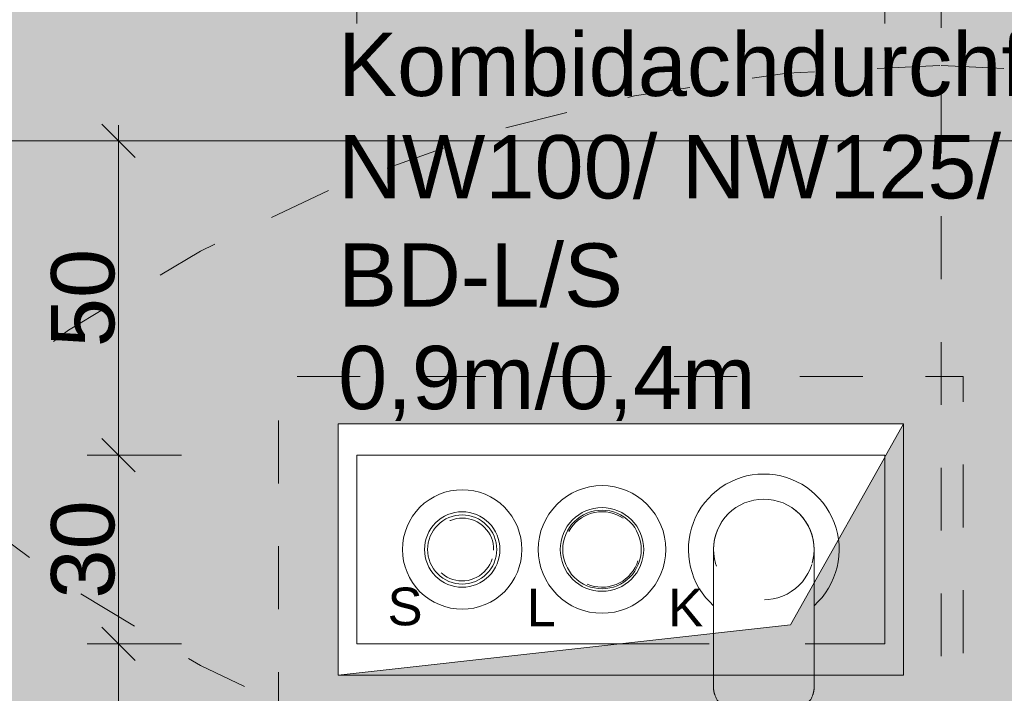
# Model space of a CAD drawing. Header units: metres. Extents: x -180 to 4, y -47 to 4.
# Tile 233 of 256: x -82.31 to -80.74, y -8.53 to -7.45. Entities that reach past the tile are written whole.
import ezdxf

# ---------------------------------------------------------------- set-up
doc = ezdxf.new("R2010")
doc.units = ezdxf.units.M
doc.header["$LTSCALE"] = 0.05
doc.header["$PDMODE"] = 1
doc.header["$PDSIZE"] = -2
doc.linetypes.add('Linienart-1', pattern=[2.116328, 1.058164, -1.058164])
doc.linetypes.add('VW-01 Strichlinie kurz', pattern=[1.999894, 0.999947, -0.999947])
doc.layers.get('0').update_dxf_attribs({"lineweight": 25})
for name, color, linetype, lineweight, true_color in [('30 -35 Decken- 1 Konstruktion-Träger- Stahlbeton', 7, 'Continuous', 13, 0x33aa00), ('30 -35 Decken- 11 Bodendurchbruch', 7, 'Continuous', 15, 0x599559), ('30 -36 Dächer- 1 Konstruktion', 7, 'Continuous', 35, 0x6666cc), ('30 -36 Dächer- 3 Dachbeläge', 7, 'Continuous', 15, 0x9999ff), ('30 -36 Dächer- 3 Dachbeläge Gründach', 250, 'Continuous', 9, 0x333333), ('70 -72 Beschriftung- 1 Beschriftung allgemein', 7, 'Continuous', 9, 0xff6633), ('70 -76 Bemaßung- 2 Allgemein', 7, 'Continuous', 5, 0x6666cc), ('CW-Unsichtbar', 7, 'Continuous', 9, 0x599559)]:
    doc.layers.add(name, color=color, linetype=linetype, lineweight=lineweight, true_color=true_color)
doc.layers.add('30 -36 Dächer- 9 Sonstiges zur KG360', color=7, linetype='VW-01 Strichlinie kurz', lineweight=9)
doc.layers.add('Keine', color=7, linetype='Continuous', lineweight=9)
doc.styles.add('Arial', font='arial.ttf')
doc.dimstyles.new('k+k_klein', dxfattribs={"dimtxt": 0.075516, "dimasz": 0.05302, "dimexe": 0.05, "dimexo": 0.15, "dimgap": 0.005, "dimtad": 1, "dimdec": 3, "dimtxsty": 'Arial', "dimblk": 'VW_SLASH-2', "dimblk1": 'VW_SLASH-2', "dimblk2": 'VW_SLASH-2', "dimcen": 0, "dimdle": 0.025, "dimadec": 3, "dimazin": 0, "dimtfac": 0.75, "dimtdec": 3, "dimtix": 1, "dimtmove": 0, "dimatfit": 0, "dimldrblk": 'VW_FILLEDARROW', "dimfxl": 0.1, "dimfxlon": 1, "dimfrac": 2, "dimtolj": 1, "dimarcsym": 0})

# ---------------------------------------------------------------- blocks, each defined once
blk = doc.blocks.new('Gruppe')
at = {"color": 255, "linetype": 'Continuous', "lineweight": 5, "transparency": 33554687}
blk.add_wipeout([(-83.311, -0.057), (-49.531, -0.057), (-49.531, -8.697), (-83.311, -8.697)], dxfattribs=at).dxf.layer = '30 -36 Dächer- 1 Konstruktion'
blk.add_wipeout([(-83.311, -0.057), (-49.531, -0.057), (-49.531, -8.697), (-83.311, -8.697)], dxfattribs=at).dxf.layer = '30 -36 Dächer- 1 Konstruktion'
blk.add_wipeout([(-83.311, -0.057), (-49.531, -0.057), (-49.531, -8.697), (-83.311, -8.697)], dxfattribs=at).dxf.layer = '30 -36 Dächer- 1 Konstruktion'
blk.add_wipeout([(-83.311, -0.057), (-49.531, -0.057), (-49.531, -8.697), (-83.311, -8.697)], dxfattribs=at).dxf.layer = '30 -36 Dächer- 1 Konstruktion'
blk.add_wipeout([(-83.311, -0.057), (-49.531, -0.057), (-49.531, -8.697), (-83.311, -8.697)], dxfattribs=at).dxf.layer = '30 -36 Dächer- 1 Konstruktion'
blk = doc.blocks.new('_04-Dach (2D)')
at = {"layer": '30 -35 Decken- 1 Konstruktion-Träger- Stahlbeton', "color": 7}
blk.add_blockref('Gruppe', (0, 0), dxfattribs=at)
blk = doc.blocks.new('Gruppe-222')
at = {"layer": '30 -36 Dächer- 9 Sonstiges zur KG360', "color": 9, "lineweight": 5, "true_color": 0xbababa, "flags": 128}
blk.add_lwpolyline([(-80.841, -7.527), (-80.596, -7.5391), (-80.3533, -7.5751), (-80.1153, -7.6347), (-79.8843, -7.7173), (-79.6625, -7.8222), (-79.4521, -7.9484), (-79.255, -8.0945), (-79.0732, -8.2593), (-78.9085, -8.4411), (-78.7623, -8.6381), (-78.6362, -8.8486), (-78.5313, -9.0703), (-78.4486, -9.3013), (-78.389, -9.5393), (-78.353, -9.782), (-78.341, -10.027), (-78.353, -10.2721), (-78.389, -10.5148), (-78.4486, -10.7528), (-78.5313, -10.9838), (-78.6362, -11.2055), (-78.7623, -11.416), (-78.9085, -11.613), (-79.0732, -11.7948), (-79.255, -11.9596), (-79.4521, -12.1057), (-79.6625, -12.2318), (-79.8843, -12.3367), (-80.1153, -12.4194), (-80.3533, -12.479), (-80.596, -12.515), (-80.841, -12.527), (-81.086, -12.515), (-81.3287, -12.479), (-81.5667, -12.4194), (-81.7977, -12.3367), (-82.0195, -12.2318), (-82.2299, -12.1057), (-82.427, -11.9596), (-82.6088, -11.7948), (-82.7735, -11.613), (-82.9197, -11.416), (-83.0458, -11.2055), (-83.1507, -10.9838), (-83.2334, -10.7528), (-83.293, -10.5148), (-83.329, -10.2721), (-83.341, -10.027), (-83.329, -9.782), (-83.293, -9.5393), (-83.2334, -9.3013), (-83.1507, -9.0703), (-83.0458, -8.8486), (-82.9197, -8.6381), (-82.7735, -8.4411), (-82.6088, -8.2593), (-82.427, -8.0945), (-82.2299, -7.9484), (-82.0195, -7.8222), (-81.7977, -7.7173), (-81.5667, -7.6347), (-81.3287, -7.5751), (-81.086, -7.5391)], close=True, dxfattribs=at)
blk = doc.blocks.new('Gruppe-332')
at = {"layer": 'Keine', "color": 252, "true_color": 0x888888}
blk.add_open_spline([(-81.2031, -8.5183), (-81.2031, -8.5236), (-81.1946, -8.5445), (-81.1231, -8.566), (-81.0516, -8.5445), (-81.0431, -8.5236), (-81.0431, -8.5183)], degree=2, dxfattribs=at)
at = {"color": 255, "lineweight": 18}
blk.add_wipeout([(-81.2098, -8.447), (-81.7706, -8.447), (-81.7706, -8.147), (-80.9306, -8.147), (-80.9306, -8.447), (-81.0571, -8.447)], dxfattribs=at).dxf.layer = 'Keine'
at = {"layer": '70 -72 Beschriftung- 1 Beschriftung allgemein', "color": 7, "linetype": 'Linienart-1', "lineweight": 13, "transparency": 33554687, "flags": 128}
for points in [[(-81.0468, -8.321), (-81.0495, -8.3283), (-81.0529, -8.3354), (-81.057, -8.3421), (-81.0617, -8.3484), (-81.0671, -8.3541), (-81.0729, -8.3593), (-81.0793, -8.364), (-81.086, -8.3679), (-81.0932, -8.3712), (-81.1006, -8.3738), (-81.1082, -8.3756), (-81.116, -8.3767), (-81.1238, -8.377), (-81.1317, -8.3766), (-81.1394, -8.3754), (-81.147, -8.3734), (-81.1544, -8.3707), (-81.1615, -8.3673), (-81.1682, -8.3632), (-81.1744, -8.3584), (-81.1802, -8.3531), (-81.1854, -8.3472), (-81.19, -8.3409), (-81.194, -8.3341), (-81.1973, -8.327), (-81.1999, -8.3196), (-81.2017, -8.3119), (-81.2028, -8.3042), (-81.2031, -8.2963), (-81.2027, -8.2885), (-81.2014, -8.2807), (-81.1995, -8.2731), (-81.1967, -8.2658), (-81.1933, -8.2587), (-81.1892, -8.252), (-81.1845, -8.2457), (-81.1792, -8.24), (-81.1733, -8.2347), (-81.167, -8.2301), (-81.1602, -8.2261), (-81.1531, -8.2229), (-81.1456, -8.2203), (-81.138, -8.2184), (-81.1302, -8.2174), (-81.1224, -8.217), (-81.1145, -8.2175), (-81.1068, -8.2187), (-81.0992, -8.2207), (-81.0918, -8.2234), (-81.0848, -8.2268), (-81.0781, -8.2309), (-81.0718, -8.2357), (-81.066, -8.241), (-81.0608, -8.2469), (-81.0562, -8.2532), (-81.0522, -8.26), (-81.0489, -8.2671), (-81.0463, -8.2745), (-81.0445, -8.2821), (-81.0434, -8.2899), (-81.0431, -8.2978), (-81.0436, -8.3056), (-81.0448, -8.3134)], [(-81.3234, -8.315), (-81.3254, -8.3205), (-81.328, -8.3258), (-81.331, -8.3308), (-81.3346, -8.3355), (-81.3386, -8.3399), (-81.343, -8.3438), (-81.3477, -8.3472), (-81.3528, -8.3502), (-81.3582, -8.3527), (-81.3637, -8.3546), (-81.3694, -8.356), (-81.3753, -8.3568), (-81.3812, -8.357), (-81.387, -8.3567), (-81.3929, -8.3558), (-81.3985, -8.3543), (-81.4041, -8.3523), (-81.4094, -8.3497), (-81.4144, -8.3466), (-81.4191, -8.3431), (-81.4234, -8.3391), (-81.4273, -8.3347), (-81.4308, -8.3299), (-81.4338, -8.3248), (-81.4363, -8.3195), (-81.4382, -8.3139), (-81.4396, -8.3082), (-81.4404, -8.3024), (-81.4406, -8.2965), (-81.4403, -8.2906), (-81.4394, -8.2848), (-81.4379, -8.2791), (-81.4358, -8.2736), (-81.4333, -8.2683), (-81.4302, -8.2633), (-81.4266, -8.2586), (-81.4227, -8.2542), (-81.4183, -8.2503), (-81.4135, -8.2469), (-81.4084, -8.2439), (-81.4031, -8.2414), (-81.3975, -8.2395), (-81.3918, -8.2381), (-81.386, -8.2373), (-81.3801, -8.237), (-81.3742, -8.2374), (-81.3684, -8.2383), (-81.3627, -8.2398), (-81.3571, -8.2418), (-81.3518, -8.2444), (-81.3468, -8.2475), (-81.3421, -8.251), (-81.3378, -8.255), (-81.3339, -8.2594), (-81.3304, -8.2642), (-81.3274, -8.2692), (-81.325, -8.2746), (-81.323, -8.2801), (-81.3217, -8.2859), (-81.3209, -8.2917), (-81.3206, -8.2976), (-81.321, -8.3035), (-81.3219, -8.3093)], [(-81.5554, -8.312), (-81.5571, -8.3166), (-81.5592, -8.321), (-81.5618, -8.3252), (-81.5648, -8.3291), (-81.5681, -8.3327), (-81.5717, -8.336), (-81.5757, -8.3389), (-81.5799, -8.3413), (-81.5844, -8.3434), (-81.589, -8.345), (-81.5938, -8.3462), (-81.5987, -8.3468), (-81.6036, -8.347), (-81.6085, -8.3468), (-81.6133, -8.346), (-81.6181, -8.3448), (-81.6227, -8.3431), (-81.6271, -8.3409), (-81.6313, -8.3384), (-81.6352, -8.3354), (-81.6388, -8.3321), (-81.642, -8.3284), (-81.6449, -8.3244), (-81.6474, -8.3202), (-81.6495, -8.3158), (-81.6511, -8.3111), (-81.6522, -8.3064), (-81.6529, -8.3015), (-81.6531, -8.2966), (-81.6528, -8.2917), (-81.6521, -8.2868), (-81.6508, -8.2821), (-81.6491, -8.2775), (-81.647, -8.2731), (-81.6444, -8.2689), (-81.6415, -8.265), (-81.6381, -8.2614), (-81.6345, -8.2581), (-81.6305, -8.2552), (-81.6263, -8.2527), (-81.6218, -8.2507), (-81.6172, -8.2491), (-81.6124, -8.2479), (-81.6076, -8.2472), (-81.6027, -8.247), (-81.5978, -8.2473), (-81.5929, -8.2481), (-81.5882, -8.2493), (-81.5836, -8.251), (-81.5791, -8.2532), (-81.575, -8.2557), (-81.571, -8.2587), (-81.5674, -8.262), (-81.5642, -8.2657), (-81.5613, -8.2696), (-81.5588, -8.2739), (-81.5567, -8.2783), (-81.5551, -8.283), (-81.554, -8.2877), (-81.5533, -8.2926), (-81.5531, -8.2975), (-81.5534, -8.3024), (-81.5542, -8.3072)]]:
    blk.add_lwpolyline(points, close=True, dxfattribs=at)
at = {"layer": 'Keine', "color": 252, "true_color": 0x888888}
for p, q in [((-81.2031, -8.297), (-81.2031, -8.5183)), ((-81.0431, -8.297), (-81.0431, -8.5183))]:
    blk.add_line(p, q, dxfattribs=at)
at = {"layer": 'Keine', "color": 7, "linetype": 'Linienart-1', "lineweight": 13, "flags": 128}
blk.add_lwpolyline([(-81.8956, -8.572), (-80.8056, -8.572), (-80.8056, -8.022), (-81.8956, -8.022)], close=True, dxfattribs=at)
at = {"layer": 'Keine', "color": 7, "lineweight": 18, "flags": 128}
blk.add_lwpolyline([(-81.2098, -8.447), (-81.7706, -8.447), (-81.7706, -8.147), (-80.9306, -8.147), (-80.9306, -8.447), (-81.0571, -8.447)], dxfattribs=at)
at = {"layer": 'Keine', "color": 252, "true_color": 0x888888, "flags": 128}
for points in [[(-81.0431, -8.3865, 0.310962), (-81.011, -8.2542, 0.310962), (-81.1231, -8.177, 0.310962), (-81.2352, -8.2542, 0.310962), (-81.2031, -8.3865)], [(-81.0431, -8.297, 0.414214), (-81.1231, -8.217, 0.414214), (-81.2031, -8.297)]]:
    blk.add_lwpolyline(points, format="xyb", dxfattribs=at)
for points in [[(-81.2791, -8.297), (-81.2796, -8.307), (-81.2811, -8.3168), (-81.2835, -8.3265), (-81.2868, -8.3359), (-81.2911, -8.3449), (-81.2962, -8.3534), (-81.3022, -8.3614), (-81.3088, -8.3688), (-81.3162, -8.3755), (-81.3242, -8.3814), (-81.3328, -8.3866), (-81.3418, -8.3908), (-81.3511, -8.3942), (-81.3608, -8.3966), (-81.3707, -8.3981), (-81.3806, -8.3985), (-81.3906, -8.3981), (-81.4004, -8.3966), (-81.4101, -8.3942), (-81.4195, -8.3908), (-81.4285, -8.3866), (-81.437, -8.3814), (-81.445, -8.3755), (-81.4524, -8.3688), (-81.4591, -8.3614), (-81.465, -8.3534), (-81.4701, -8.3449), (-81.4744, -8.3359), (-81.4777, -8.3265), (-81.4802, -8.3168), (-81.4816, -8.307), (-81.4821, -8.297), (-81.4816, -8.2871), (-81.4802, -8.2772), (-81.4777, -8.2676), (-81.4744, -8.2582), (-81.4701, -8.2492), (-81.465, -8.2407), (-81.4591, -8.2327), (-81.4524, -8.2253), (-81.445, -8.2186), (-81.437, -8.2126), (-81.4285, -8.2075), (-81.4195, -8.2033), (-81.4101, -8.1999), (-81.4004, -8.1975), (-81.3906, -8.196), (-81.3806, -8.1955), (-81.3707, -8.196), (-81.3608, -8.1975), (-81.3511, -8.1999), (-81.3418, -8.2033), (-81.3328, -8.2075), (-81.3242, -8.2126), (-81.3162, -8.2186), (-81.3088, -8.2253), (-81.3022, -8.2327), (-81.2962, -8.2407), (-81.2911, -8.2492), (-81.2868, -8.2582), (-81.2835, -8.2676), (-81.2811, -8.2772), (-81.2796, -8.2871)], [(-81.5081, -8.297), (-81.5086, -8.3064), (-81.5099, -8.3156), (-81.5122, -8.3246), (-81.5153, -8.3334), (-81.5193, -8.3418), (-81.5241, -8.3498), (-81.5297, -8.3573), (-81.5359, -8.3642), (-81.5428, -8.3705), (-81.5503, -8.376), (-81.5583, -8.3808), (-81.5668, -8.3848), (-81.5755, -8.388), (-81.5846, -8.3902), (-81.5938, -8.3916), (-81.6031, -8.392), (-81.6124, -8.3916), (-81.6216, -8.3902), (-81.6307, -8.388), (-81.6395, -8.3848), (-81.6479, -8.3808), (-81.6559, -8.376), (-81.6634, -8.3705), (-81.6703, -8.3642), (-81.6765, -8.3573), (-81.6821, -8.3498), (-81.6869, -8.3418), (-81.6909, -8.3334), (-81.694, -8.3246), (-81.6963, -8.3156), (-81.6977, -8.3064), (-81.6981, -8.297), (-81.6977, -8.2877), (-81.6963, -8.2785), (-81.694, -8.2695), (-81.6909, -8.2607), (-81.6869, -8.2523), (-81.6821, -8.2443), (-81.6765, -8.2368), (-81.6703, -8.2299), (-81.6634, -8.2236), (-81.6559, -8.2181), (-81.6479, -8.2133), (-81.6395, -8.2093), (-81.6307, -8.2061), (-81.6216, -8.2039), (-81.6124, -8.2025), (-81.6031, -8.202), (-81.5938, -8.2025), (-81.5846, -8.2039), (-81.5755, -8.2061), (-81.5668, -8.2093), (-81.5583, -8.2133), (-81.5503, -8.2181), (-81.5428, -8.2236), (-81.5359, -8.2299), (-81.5297, -8.2368), (-81.5241, -8.2443), (-81.5193, -8.2523), (-81.5153, -8.2607), (-81.5122, -8.2695), (-81.5099, -8.2785), (-81.5086, -8.2877)], [(-81.5431, -8.297), (-81.5434, -8.3029), (-81.5443, -8.3087), (-81.5457, -8.3145), (-81.5477, -8.32), (-81.5502, -8.3253), (-81.5532, -8.3304), (-81.5567, -8.3351), (-81.5607, -8.3395), (-81.565, -8.3434), (-81.5698, -8.3469), (-81.5748, -8.35), (-81.5802, -8.3525), (-81.5857, -8.3545), (-81.5914, -8.3559), (-81.5972, -8.3568), (-81.6031, -8.357), (-81.609, -8.3568), (-81.6148, -8.3559), (-81.6205, -8.3545), (-81.6261, -8.3525), (-81.6314, -8.35), (-81.6364, -8.3469), (-81.6412, -8.3434), (-81.6455, -8.3395), (-81.6495, -8.3351), (-81.653, -8.3304), (-81.656, -8.3253), (-81.6585, -8.32), (-81.6605, -8.3145), (-81.662, -8.3087), (-81.6628, -8.3029), (-81.6631, -8.297), (-81.6628, -8.2912), (-81.662, -8.2853), (-81.6605, -8.2796), (-81.6585, -8.2741), (-81.656, -8.2688), (-81.653, -8.2637), (-81.6495, -8.259), (-81.6455, -8.2546), (-81.6412, -8.2507), (-81.6364, -8.2472), (-81.6314, -8.2441), (-81.6261, -8.2416), (-81.6205, -8.2396), (-81.6148, -8.2382), (-81.609, -8.2373), (-81.6031, -8.237), (-81.5972, -8.2373), (-81.5914, -8.2382), (-81.5857, -8.2396), (-81.5802, -8.2416), (-81.5748, -8.2441), (-81.5698, -8.2472), (-81.565, -8.2507), (-81.5607, -8.2546), (-81.5567, -8.259), (-81.5532, -8.2637), (-81.5502, -8.2688), (-81.5477, -8.2741), (-81.5457, -8.2796), (-81.5443, -8.2853), (-81.5434, -8.2912)], [(-81.5481, -8.297), (-81.5484, -8.3024), (-81.5492, -8.3078), (-81.5505, -8.313), (-81.5523, -8.3181), (-81.5546, -8.323), (-81.5574, -8.3276), (-81.5606, -8.3319), (-81.5642, -8.3359), (-81.5682, -8.3396), (-81.5726, -8.3428), (-81.5772, -8.3455), (-81.5821, -8.3479), (-81.5871, -8.3497), (-81.5924, -8.351), (-81.5977, -8.3518), (-81.6031, -8.352), (-81.6085, -8.3518), (-81.6138, -8.351), (-81.6191, -8.3497), (-81.6242, -8.3479), (-81.629, -8.3455), (-81.6337, -8.3428), (-81.638, -8.3396), (-81.642, -8.3359), (-81.6456, -8.3319), (-81.6488, -8.3276), (-81.6516, -8.323), (-81.6539, -8.3181), (-81.6557, -8.313), (-81.6571, -8.3078), (-81.6578, -8.3024), (-81.6581, -8.297), (-81.6578, -8.2917), (-81.6571, -8.2863), (-81.6557, -8.2811), (-81.6539, -8.276), (-81.6516, -8.2711), (-81.6488, -8.2665), (-81.6456, -8.2622), (-81.642, -8.2582), (-81.638, -8.2545), (-81.6337, -8.2513), (-81.629, -8.2485), (-81.6242, -8.2462), (-81.6191, -8.2444), (-81.6138, -8.2431), (-81.6085, -8.2423), (-81.6031, -8.242), (-81.5977, -8.2423), (-81.5924, -8.2431), (-81.5871, -8.2444), (-81.5821, -8.2462), (-81.5772, -8.2485), (-81.5726, -8.2513), (-81.5682, -8.2545), (-81.5642, -8.2582), (-81.5606, -8.2622), (-81.5574, -8.2665), (-81.5546, -8.2711), (-81.5523, -8.276), (-81.5505, -8.2811), (-81.5492, -8.2863), (-81.5484, -8.2917)], [(-81.3141, -8.297), (-81.3144, -8.3036), (-81.3154, -8.31), (-81.317, -8.3163), (-81.3192, -8.3225), (-81.322, -8.3284), (-81.3253, -8.334), (-81.3292, -8.3392), (-81.3336, -8.3441), (-81.3384, -8.3484), (-81.3437, -8.3523), (-81.3493, -8.3557), (-81.3552, -8.3585), (-81.3613, -8.3607), (-81.3676, -8.3623), (-81.3741, -8.3632), (-81.3806, -8.3635), (-81.3871, -8.3632), (-81.3936, -8.3623), (-81.3999, -8.3607), (-81.4061, -8.3585), (-81.412, -8.3557), (-81.4176, -8.3523), (-81.4228, -8.3484), (-81.4276, -8.3441), (-81.432, -8.3392), (-81.4359, -8.334), (-81.4393, -8.3284), (-81.4421, -8.3225), (-81.4442, -8.3163), (-81.4458, -8.31), (-81.4468, -8.3036), (-81.4471, -8.297), (-81.4468, -8.2905), (-81.4458, -8.2841), (-81.4442, -8.2777), (-81.4421, -8.2716), (-81.4393, -8.2657), (-81.4359, -8.2601), (-81.432, -8.2549), (-81.4276, -8.25), (-81.4228, -8.2456), (-81.4176, -8.2417), (-81.412, -8.2384), (-81.4061, -8.2356), (-81.3999, -8.2334), (-81.3936, -8.2318), (-81.3871, -8.2309), (-81.3806, -8.2305), (-81.3741, -8.2309), (-81.3676, -8.2318), (-81.3613, -8.2334), (-81.3552, -8.2356), (-81.3493, -8.2384), (-81.3437, -8.2417), (-81.3384, -8.2456), (-81.3336, -8.25), (-81.3292, -8.2549), (-81.3253, -8.2601), (-81.322, -8.2657), (-81.3192, -8.2716), (-81.317, -8.2777), (-81.3154, -8.2841), (-81.3144, -8.2905)], [(-81.3181, -8.297), (-81.3184, -8.3032), (-81.3193, -8.3092), (-81.3208, -8.3152), (-81.3229, -8.321), (-81.3255, -8.3265), (-81.3286, -8.3318), (-81.3323, -8.3367), (-81.3364, -8.3412), (-81.341, -8.3454), (-81.3459, -8.349), (-81.3511, -8.3522), (-81.3567, -8.3548), (-81.3625, -8.3569), (-81.3684, -8.3583), (-81.3745, -8.3592), (-81.3806, -8.3595), (-81.3867, -8.3592), (-81.3928, -8.3583), (-81.3988, -8.3569), (-81.4045, -8.3548), (-81.4101, -8.3522), (-81.4153, -8.349), (-81.4203, -8.3454), (-81.4248, -8.3412), (-81.4289, -8.3367), (-81.4326, -8.3318), (-81.4357, -8.3265), (-81.4384, -8.321), (-81.4404, -8.3152), (-81.4419, -8.3092), (-81.4428, -8.3032), (-81.4431, -8.297), (-81.4428, -8.2909), (-81.4419, -8.2848), (-81.4404, -8.2789), (-81.4384, -8.2731), (-81.4357, -8.2676), (-81.4326, -8.2623), (-81.4289, -8.2574), (-81.4248, -8.2528), (-81.4203, -8.2487), (-81.4153, -8.2451), (-81.4101, -8.2419), (-81.4045, -8.2393), (-81.3988, -8.2372), (-81.3928, -8.2357), (-81.3867, -8.2348), (-81.3806, -8.2345), (-81.3745, -8.2348), (-81.3684, -8.2357), (-81.3625, -8.2372), (-81.3567, -8.2393), (-81.3511, -8.2419), (-81.3459, -8.2451), (-81.341, -8.2487), (-81.3364, -8.2528), (-81.3323, -8.2574), (-81.3286, -8.2623), (-81.3255, -8.2676), (-81.3229, -8.2731), (-81.3208, -8.2789), (-81.3193, -8.2848), (-81.3184, -8.2909)]]:
    blk.add_lwpolyline(points, close=True, dxfattribs=at)
at = {"layer": 'Keine', "color": 252, "true_color": 0x888888, "char_height": 0.06, "attachment_point": 1, "line_spacing_factor": 0.25, "style": 'Arial'}
for s, insert in [('S', (-81.722, -8.3577)), ('L', (-81.5006, -8.3593)), ('K', (-81.2754, -8.3593))]:
    blk.add_mtext(s, dxfattribs=dict(at, insert=insert))
blk = doc.blocks.new('Gruppe-344')
at = {"layer": '30 -36 Dächer- 9 Sonstiges zur KG360', "color": 9, "lineweight": 5, "true_color": 0xbababa, "flags": 128}
blk.add_lwpolyline([(-80.841, -3.777), (-80.596, -3.7891), (-80.3533, -3.8251), (-80.1153, -3.8847), (-79.8843, -3.9673), (-79.6625, -4.0722), (-79.4521, -4.1984), (-79.255, -4.3445), (-79.0732, -4.5093), (-78.9085, -4.6911), (-78.7623, -4.8881), (-78.6362, -5.0986), (-78.5313, -5.3203), (-78.4486, -5.5513), (-78.389, -5.7893), (-78.353, -6.032), (-78.341, -6.277), (-78.353, -6.5221), (-78.389, -6.7648), (-78.4486, -7.0028), (-78.5313, -7.2338), (-78.6362, -7.4555), (-78.7623, -7.666), (-78.9085, -7.863), (-79.0732, -8.0448), (-79.255, -8.2096), (-79.4521, -8.3557), (-79.6625, -8.4818), (-79.8843, -8.5867), (-80.1153, -8.6694), (-80.3533, -8.729), (-80.596, -8.765), (-80.841, -8.777), (-81.086, -8.765), (-81.3287, -8.729), (-81.5667, -8.6694), (-81.7977, -8.5867), (-82.0195, -8.4818), (-82.2299, -8.3557), (-82.427, -8.2096), (-82.6088, -8.0448), (-82.7735, -7.863), (-82.9197, -7.666), (-83.0458, -7.4555), (-83.1507, -7.2338), (-83.2334, -7.0028), (-83.293, -6.7648), (-83.329, -6.5221), (-83.341, -6.277), (-83.329, -6.032), (-83.293, -5.7893), (-83.2334, -5.5513), (-83.1507, -5.3203), (-83.0458, -5.0986), (-82.9197, -4.8881), (-82.7735, -4.6911), (-82.6088, -4.5093), (-82.427, -4.3445), (-82.2299, -4.1984), (-82.0195, -4.0722), (-81.7977, -3.9673), (-81.5667, -3.8847), (-81.3287, -3.8251), (-81.086, -3.7891)], close=True, dxfattribs=at)
blk = doc.blocks.new('Gruppe-365')
at = {"layer": '30 -36 Dächer- 3 Dachbeläge Gründach', "linetype": 'Continuous', "lineweight": 0, "true_color": 0xe7eedf}
h = blk.add_hatch(color=254, dxfattribs=at)
h.paths.add_polyline_path([(-81.5037, -5.5564), (-81.5037, -3.5964), (-82.636, -3.5964), (-82.636, -0.732), (-50.206, -0.732), (-50.206, -10.572), (-51.971, -10.572), (-51.971, -13.7471), (-74.9949, -13.7471), (-74.9949, -30.912), (-99.136, -30.912), (-99.136, -11.982), (-82.636, -11.982), (-82.636, -9.597), (-78.391, -9.597), (-78.391, -7.647), (-82.636, -7.647), (-82.636, -5.5564)])
h.paths.add_polyline_path([(-64.4827, -11.9745), (-64.4827, -8.3855), (-72.8267, -8.3855), (-72.8267, -11.9745)])
at = {"layer": '30 -36 Dächer- 3 Dachbeläge Gründach', "flags": 128}
blk.add_lwpolyline([(-81.5037, -5.5564), (-81.5037, -3.5964), (-82.636, -3.5964), (-82.636, -0.732), (-50.206, -0.732), (-50.206, -10.572), (-51.971, -10.572), (-51.971, -13.7471), (-74.9949, -13.7471), (-74.9949, -30.912), (-99.136, -30.912), (-99.136, -11.982), (-82.636, -11.982), (-82.636, -9.597), (-78.391, -9.597), (-78.391, -7.647), (-82.636, -7.647), (-82.636, -5.5564)], close=True, dxfattribs=at)
at = {"color": 255, "lineweight": 9}
blk.add_wipeout([(-74.6216, -0.277), (-74.6216, -0.732), (-82.636, -0.732), (-82.636, -3.5964), (-81.5037, -3.5964), (-81.5037, -5.5564), (-82.636, -5.5564), (-82.636, -7.647), (-78.391, -7.647), (-78.391, -9.597), (-82.636, -9.597), (-82.636, -11.982), (-99.136, -11.982), (-99.136, -30.912), (-74.9949, -30.912), (-74.9949, -13.7471), (-74.6216, -13.7471), (-74.6216, -31.367), (-99.591, -31.367), (-99.591, -11.527), (-83.091, -11.527), (-83.091, -0.277)], dxfattribs=at).dxf.layer = '30 -36 Dächer- 3 Dachbeläge'
at = {"layer": '30 -36 Dächer- 3 Dachbeläge', "linetype": 'Continuous', "lineweight": 9}
h = blk.add_hatch(dxfattribs=at)
h.set_pattern_fill('{914A209A-ED12-11EE-87B6-5CE', style=0, pattern_type=2)
h.set_pattern_definition([(-22, (-41.963306, -17.347042), (-0.018555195, 0.04226461), [0.000625, -0.061875]), (14, (-41.955057, -17.369718), (-0.0371103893, -0.0278327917), [0.000625, -0.030625]), (-3.77456, (-42.01382, -17.38415), (-0.01958604, 0.065974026), [0.00028186, -0.09367194]), (-68, (-41.84373, -17.32024), (0.1926424, 0.04407994), [0.00028125, -0.09346875]), (96, (-41.97774, -17.411983), (-0.036105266, -0.06319548), [0.0005625, -0.0931875]), (132, (-41.949908, -17.38828), (0.040202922, 0.004123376), [0.0003125, -0.0621875]), (-17, (-41.98186, -17.37178), (0.0930531, 0.02892868), [0.000625, -0.061875]), (-145, (-41.976705, -17.366625), (0.06266964, -0.04009224), [0.000625, -0.061875]), (-137, (-41.99114, -17.363533), (0.049444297, -0.02123569), [0.000625, -0.061875])])
h.paths.add_polyline_path([(-25.001, -20.117), (-0.251, -20.117), (-0.251, -0.277), (-33.591, -0.277), (-33.591, -11.527), (-49.751, -11.527), (-49.751, -0.277), (-83.091, -0.277), (-83.091, -11.527), (-99.591, -11.527), (-99.591, -31.367), (-74.501, -31.367), (-74.501, -20.117), (-50.091, -20.117), (-50.091, -31.367), (-25.001, -31.367)])
h.paths.add_polyline_path([(-74.9949, -13.7471), (-74.9949, -30.912), (-99.136, -30.912), (-99.136, -11.982), (-82.636, -11.982), (-82.636, -9.597), (-78.391, -9.597), (-78.391, -7.647), (-82.636, -7.647), (-82.636, -5.5564), (-81.5037, -5.5564), (-81.5037, -3.5964), (-82.636, -3.5964), (-82.636, -0.732), (-50.206, -0.732), (-50.206, -6.592), (-51.131, -6.592), (-51.131, -8.842), (-50.206, -8.842), (-50.206, -10.572), (-51.971, -10.572), (-51.971, -13.7471)])
h.paths.add_polyline_path([(-33.136, -11.472), (-33.136, -0.732), (-0.706, -0.732), (-0.706, -19.662), (-20.9881, -19.662), (-20.9881, -11.472)])
h.paths.add_polyline_path([(-49.636, -25.8641), (-25.456, -25.8641), (-25.456, -30.912), (-49.636, -30.912)])
at = {"layer": '30 -36 Dächer- 3 Dachbeläge', "lineweight": 9, "flags": 128}
blk.add_lwpolyline([(-74.9949, -13.7471), (-74.9949, -30.912), (-99.136, -30.912), (-99.136, -11.982), (-82.636, -11.982), (-82.636, -9.597), (-78.391, -9.597), (-78.391, -7.647), (-82.636, -7.647), (-82.636, -5.5564), (-81.5037, -5.5564), (-81.5037, -3.5964), (-82.636, -3.5964), (-82.636, -0.732), (-50.206, -0.732), (-50.206, -6.592), (-51.131, -6.592), (-51.131, -8.842), (-50.206, -8.842), (-50.206, -10.572), (-51.971, -10.572), (-51.971, -13.7471)], close=True, dxfattribs=at)
at = {"color": 255, "transparency": 33554687}
blk.add_wipeout([(-81.8006, -8.097), (-80.9006, -8.097), (-80.9006, -8.497), (-81.8006, -8.497)], dxfattribs=at).dxf.layer = 'Keine'
at = {"layer": 'Keine', "flags": 128}
blk.add_lwpolyline([(-81.8006, -8.097), (-80.9006, -8.097), (-80.9006, -8.497), (-81.8006, -8.497)], close=True, dxfattribs=at)
at = {"layer": 'Keine', "color": 7}
blk.add_blockref('Gruppe-222', (0, 0), dxfattribs=at)
at = {"layer": 'Keine', "color": 7, "transparency": 33554687}
blk.add_blockref('Gruppe-332', (0, 0), dxfattribs=at)
at = {"layer": '30 -36 Dächer- 3 Dachbeläge', "color": 7, "linetype": 'VW-01 Strichlinie kurz', "lineweight": 9, "transparency": 33554687, "flags": 128}
blk.add_lwpolyline([(-47.841, -18.767), (-76.751, -18.767), (-76.751, -29.117), (-97.341, -29.117), (-97.341, -13.777), (-80.841, -13.777), (-80.841, -2.527), (-52.001, -2.527), (-52.001, -12.677), (-31.341, -12.677), (-31.341, -2.527), (-2.501, -2.527), (-2.501, -17.967), (-27.251, -17.967), (-27.251, -29.117), (-47.841, -29.117)], close=True, dxfattribs=at)
at = {"layer": 'Keine', "color": 7}
blk.add_blockref('Gruppe-344', (0, 0), dxfattribs=at)
at = {"layer": '70 -72 Beschriftung- 1 Beschriftung allgemein', "insert": (-81.8006, -7.4749), "char_height": 0.100689, "attachment_point": 1, "line_spacing_factor": 0.970891, "style": 'Arial'}
blk.add_mtext('Kombidachdurchführung S/L/K\\PNW100/ NW125/ NW160', dxfattribs=at)
blk = doc.blocks.new('Gruppe-1545')
at = {"layer": '30 -35 Decken- 11 Bodendurchbruch', "linetype": 'Continuous', "lineweight": 0}
blk.add_hatch(color=85, dxfattribs=at).paths.add_polyline_path([(-81.8006, -8.497), (-80.9006, -8.497), (-80.9006, -8.097), (-81.0806, -8.417)])
at = {"layer": '30 -35 Decken- 11 Bodendurchbruch', "flags": 128}
blk.add_lwpolyline([(-81.8006, -8.497), (-80.9006, -8.497), (-80.9006, -8.097), (-81.0806, -8.417)], close=True, dxfattribs=at)
blk = doc.blocks.new('Gruppe-1546')
at = {"layer": '30 -35 Decken- 11 Bodendurchbruch', "flags": 128}
blk.add_lwpolyline([(-81.8006, -8.497), (-81.8006, -8.097), (-80.9006, -8.097), (-81.0806, -8.417)], close=True, dxfattribs=at)
blk = doc.blocks.new('Gruppe-1547')
at = {"layer": '30 -35 Decken- 11 Bodendurchbruch', "insert": (-81.8006, -8.0925), "char_height": 0.10069, "attachment_point": 7, "line_spacing_factor": 0.970891, "style": 'Arial'}
blk.add_mtext('BD-L/S \\P0,9m/0,4m', dxfattribs=at)
blk = doc.blocks.new('Gruppe-1548')
at = {"layer": '30 -35 Decken- 11 Bodendurchbruch', "color": 7, "transparency": 33554687}
blk.add_blockref('Gruppe-1547', (0, 0), dxfattribs=at)
at = {"layer": '30 -35 Decken- 11 Bodendurchbruch'}
for name in ['Gruppe-1545', 'Gruppe-1546']:
    blk.add_blockref(name, (0, 0), dxfattribs=at)
blk = doc.blocks.new('Gruppe-1549')
at = {"layer": 'CW-Unsichtbar', "linetype": 'Continuous', "lineweight": 5, "transparency": 33554687}
for p in [(-81.8006, -8.297), (-80.9006, -8.297)]:
    blk.add_point(p, dxfattribs=at)
at = {"layer": '30 -35 Decken- 11 Bodendurchbruch', "color": 7, "transparency": 33554687}
blk.add_blockref('Gruppe-1548', (0, 0), dxfattribs=at)
at = {"layer": '30 -35 Decken- 11 Bodendurchbruch', "color": 0, "flags": 1}
for tag in ['prm0_value', 'prm1_value', 'prm2_value', 'prm3_value', 'prm4_value', 'prm5_value', 'prm6_value', 'prm7_value', 'IFC_UUID', 'instanceID', 'prm0_name', 'prm0_type', 'prm1_name', 'prm1_type', 'prm2_name', 'prm2_type', 'prm3_name', 'prm3_type', 'prm4_name', 'prm4_type', 'prm5_name', 'prm5_type', 'prm6_name', 'prm6_type', 'prm7_name', 'prm7_type']:
    blk.add_attdef(tag, (-81.8006, -8.497), '', height=0.00018, dxfattribs=at)
blk = doc.blocks.new('_Dach_2D (2D)')
at = {"layer": '30 -35 Decken- 11 Bodendurchbruch', "color": 7}
blk.add_blockref('Gruppe-365', (0, 0), dxfattribs=at)
at = {"layer": '30 -35 Decken- 11 Bodendurchbruch'}
blk.add_blockref('Gruppe-1549', (0, 0), dxfattribs=at)
blk = doc.blocks.new('VW_SLASH-2')
at = {"color": 0, "linetype": 'ByBlock', "lineweight": -2, "transparency": 16777216}
blk.add_line((0.472, 0), (-1, 0), dxfattribs=at)
at = {"color": 0, "lineweight": 5, "transparency": 16777216, "flags": 128}
blk.add_lwpolyline([(0.5, 0.5), (-0.5, -0.5)], dxfattribs=at)
blk = doc.blocks.new('*D2749')
at = {"layer": '70 -76 Bemaßung- 2 Allgemein', "color": 0, "linetype": 'Continuous', "lineweight": -2, "transparency": 33554687}
for p, q in [((-82.636, -7.46), (-82.636, -7.31)), ((-81.7706, -7.46), (-81.7706, -7.31)), ((-81.8236, -7.36), (-82.583, -7.36))]:
    blk.add_line(p, q, dxfattribs=at)
at = {"layer": 'Defpoints', "color": 0, "transparency": 33554687}
for p in [(-82.636, -7.36), (-82.636, -7.647), (-81.7706, -8.147)]:
    blk.add_point(p, dxfattribs=at)
at = {"layer": '70 -76 Bemaßung- 2 Allgemein', "color": 0, "lineweight": -2, "xscale": 0.05302001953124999, "yscale": 0.05302001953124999, "zscale": 0.05302001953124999, "rotation": 180}
blk.add_blockref('VW_SLASH-2', (-82.636, -7.36), dxfattribs=at)
at = {"layer": '70 -76 Bemaßung- 2 Allgemein', "color": 0, "lineweight": -2, "xscale": 0.05302001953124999, "yscale": 0.05302001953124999, "zscale": 0.05302001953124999}
blk.add_blockref('VW_SLASH-2', (-81.7706, -7.36), dxfattribs=at)
at = {"layer": '70 -76 Bemaßung- 2 Allgemein', "color": 0, "lineweight": 5, "transparency": 33554687, "insert": (-82.2033, -7.2869), "char_height": 0.100689, "attachment_point": 5, "style": 'Arial'}
blk.add_mtext('\\A1;86\\S5^ ;', dxfattribs=at)
blk = doc.blocks.new('VW_FILLEDARROW')
at = {"linetype": 'Continuous', "lineweight": 0, "transparency": 16777216}
blk.add_hatch(color=0, dxfattribs=at).paths.add_polyline_path([(-2.829, 0.758), (0, 0), (-2.829, -0.758)])
at = {"color": 0, "lineweight": 5, "transparency": 16777216, "flags": 128}
blk.add_lwpolyline([(-2.829, 0.758), (0, 0), (-2.829, -0.758)], close=True, dxfattribs=at)
blk = doc.blocks.new('*D2750')
at = {"layer": '70 -76 Bemaßung- 2 Allgemein', "color": 0, "linetype": 'Continuous', "lineweight": -2, "transparency": 33554687}
for p, q in [((-81.7706, -7.46), (-81.7706, -7.31)), ((-80.9306, -7.46), (-80.9306, -7.31)), ((-80.9836, -7.36), (-81.7176, -7.36))]:
    blk.add_line(p, q, dxfattribs=at)
at = {"layer": 'Defpoints', "color": 0, "transparency": 33554687}
for p in [(-81.7706, -7.36), (-81.7706, -8.147), (-80.9306, -8.147)]:
    blk.add_point(p, dxfattribs=at)
at = {"layer": '70 -76 Bemaßung- 2 Allgemein', "color": 0, "lineweight": -2, "xscale": 0.05302001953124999, "yscale": 0.05302001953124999, "zscale": 0.05302001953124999, "rotation": 180}
blk.add_blockref('VW_SLASH-2', (-81.7706, -7.36), dxfattribs=at)
at = {"layer": '70 -76 Bemaßung- 2 Allgemein', "color": 0, "lineweight": -2, "xscale": 0.05302001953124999, "yscale": 0.05302001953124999, "zscale": 0.05302001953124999}
blk.add_blockref('VW_SLASH-2', (-80.9306, -7.36), dxfattribs=at)
at = {"layer": '70 -76 Bemaßung- 2 Allgemein', "color": 0, "lineweight": 5, "transparency": 33554687, "insert": (-81.3506, -7.3036), "char_height": 0.10069, "attachment_point": 5, "style": 'Arial'}
blk.add_mtext('\\A1;84', dxfattribs=at)
blk = doc.blocks.new('*D2751')
at = {"layer": '70 -76 Bemaßung- 2 Allgemein', "color": 0, "linetype": 'Continuous', "lineweight": -2, "transparency": 33554687}
for p, q in [((-80.9306, -7.46), (-80.9306, -7.31)), ((-80.5656, -7.46), (-80.5656, -7.31)), ((-80.6186, -7.36), (-80.8776, -7.36))]:
    blk.add_line(p, q, dxfattribs=at)
at = {"layer": 'Defpoints', "color": 0, "transparency": 33554687}
for p in [(-80.9306, -7.36), (-80.9306, -8.147), (-80.5656, -8.147)]:
    blk.add_point(p, dxfattribs=at)
at = {"layer": '70 -76 Bemaßung- 2 Allgemein', "color": 0, "lineweight": -2, "xscale": 0.05302001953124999, "yscale": 0.05302001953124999, "zscale": 0.05302001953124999, "rotation": 180}
blk.add_blockref('VW_SLASH-2', (-80.9306, -7.36), dxfattribs=at)
at = {"layer": '70 -76 Bemaßung- 2 Allgemein', "color": 0, "lineweight": -2, "xscale": 0.05302001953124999, "yscale": 0.05302001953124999, "zscale": 0.05302001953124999}
blk.add_blockref('VW_SLASH-2', (-80.5656, -7.36), dxfattribs=at)
at = {"layer": '70 -76 Bemaßung- 2 Allgemein', "color": 0, "lineweight": 5, "transparency": 33554687, "insert": (-80.7481, -7.2869), "char_height": 0.100689, "attachment_point": 5, "style": 'Arial'}
blk.add_mtext('\\A1;36\\S5^ ;', dxfattribs=at)
blk = doc.blocks.new('*D2757')
at = {"layer": '70 -76 Bemaßung- 2 Allgemein', "color": 0, "lineweight": -2}
for p, q in [((-82.2286, -7.647), (-82.2, -7.647)), ((-82.15, -8.094), (-82.15, -7.7001)), ((-82.05, -8.147), (-82.2, -8.147))]:
    blk.add_line(p, q, dxfattribs=at)
at = {"layer": 'Defpoints', "color": 0}
for p in [(-82.15, -7.647), (-82.0786, -7.647), (-81.7706, -8.147)]:
    blk.add_point(p, dxfattribs=at)
at = {"layer": '70 -76 Bemaßung- 2 Allgemein', "color": 0, "lineweight": -2, "xscale": 0.05302001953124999, "yscale": 0.05302001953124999, "zscale": 0.05302001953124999}
for p, rotation in [((-82.15, -7.647), 90), ((-82.15, -8.147), 270)]:
    blk.add_blockref('VW_SLASH-2', p, dxfattribs=dict(at, rotation=rotation))
at = {"layer": '70 -76 Bemaßung- 2 Allgemein', "color": 0, "insert": (-82.2064, -7.897), "char_height": 0.10069, "attachment_point": 5, "rotation": 90, "style": 'Arial'}
blk.add_mtext('\\A1;50', dxfattribs=at)
blk = doc.blocks.new('*D2758')
at = {"layer": '70 -76 Bemaßung- 2 Allgemein', "color": 0, "lineweight": -2}
for p, q in [((-82.05, -8.147), (-82.2, -8.147)), ((-82.15, -8.394), (-82.15, -8.2001)), ((-82.05, -8.447), (-82.2, -8.447))]:
    blk.add_line(p, q, dxfattribs=at)
at = {"layer": 'Defpoints', "color": 0}
for p in [(-82.15, -8.147), (-81.7706, -8.147), (-81.7706, -8.447)]:
    blk.add_point(p, dxfattribs=at)
at = {"layer": '70 -76 Bemaßung- 2 Allgemein', "color": 0, "lineweight": -2, "xscale": 0.05302001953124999, "yscale": 0.05302001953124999, "zscale": 0.05302001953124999}
for p, rotation in [((-82.15, -8.147), 90), ((-82.15, -8.447), 270)]:
    blk.add_blockref('VW_SLASH-2', p, dxfattribs=dict(at, rotation=rotation))
at = {"layer": '70 -76 Bemaßung- 2 Allgemein', "color": 0, "insert": (-82.2064, -8.297), "char_height": 0.10069, "attachment_point": 5, "rotation": 90, "style": 'Arial'}
blk.add_mtext('\\A1;30', dxfattribs=at)
blk = doc.blocks.new('*D2759')
at = {"layer": '70 -76 Bemaßung- 2 Allgemein', "color": 0, "lineweight": -2}
for p, q in [((-82.05, -8.447), (-82.2, -8.447)), ((-82.15, -9.544), (-82.15, -8.5001)), ((-82.05, -9.597), (-82.2, -9.597))]:
    blk.add_line(p, q, dxfattribs=at)
at = {"layer": 'Defpoints', "color": 0}
for p in [(-82.15, -8.447), (-81.7706, -8.447), (-81.8965, -9.597)]:
    blk.add_point(p, dxfattribs=at)
at = {"layer": '70 -76 Bemaßung- 2 Allgemein', "color": 0, "lineweight": -2, "xscale": 0.05302001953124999, "yscale": 0.05302001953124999, "zscale": 0.05302001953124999}
for p, rotation in [((-82.15, -8.447), 90), ((-82.15, -9.597), 270)]:
    blk.add_blockref('VW_SLASH-2', p, dxfattribs=dict(at, rotation=rotation))
at = {"layer": '70 -76 Bemaßung- 2 Allgemein', "color": 0, "insert": (-82.2155, -9.022), "char_height": 0.10069, "attachment_point": 5, "rotation": 90, "style": 'Arial'}
blk.add_mtext('\\A1;1,15', dxfattribs=at)
blk = doc.blocks.new('Gruppe-2086')
at = {"layer": '70 -76 Bemaßung- 2 Allgemein', "linetype": 'Continuous', "lineweight": 5, "transparency": 33554687}
for base, p1, p2, text, picture, middle in [((-82.636, -7.36), (-81.7706, -8.147), (-82.636, -7.647), '86\\S5^ ;', '*D2749', (-82.2033, -7.2869)), ((-80.9306, -7.36), (-80.5656, -8.147), (-80.9306, -8.147), '36\\S5^ ;', '*D2751', (-80.7481, -7.2869)), ((-81.7706, -7.36), (-80.9306, -8.147), (-81.7706, -8.147), '84', '*D2750', (-81.3506, -7.3036))]:
    dim = blk.add_linear_dim(base=base, p1=p1, p2=p2, text=text, dimstyle='k+k_klein', override={"dimtxt": 0.100689, "dimgap": 0.005, "dimpost": '<>', "dimtxsty": 'Arial', "dimtmove": 2}, dxfattribs=at)
    dim.commit()
    dim.dimension.update_dxf_attribs({"geometry": picture, "text_midpoint": middle})
blk = doc.blocks.new('Gruppe-2087')
at = {"layer": '70 -76 Bemaßung- 2 Allgemein'}
for base, p1, p2, text, picture, middle in [((-82.15, -7.64704198), (-81.77061217, -8.14704198), (-82.0785915, -7.64704198), '50', '*D2757', (-82.20640156, -7.89704198)), ((-82.15, -8.14704198), (-81.77061217, -8.44704198), (-81.77061217, -8.14704198), '30', '*D2758', (-82.20640156, -8.29704198)), ((-82.15, -8.44704198), (-81.89654835, -9.59704198), (-81.77061217, -8.44704198), '1,15', '*D2759', (-82.21546354, -9.02204198))]:
    dim = blk.add_linear_dim(base=base, p1=p1, p2=p2, angle=270, text=text, dimstyle='k+k_klein', override={"dimtxt": 0.100689, "dimgap": 0.005, "dimdec": 8, "dimpost": '<>', "dimtxsty": 'Arial', "dimtmove": 2}, dxfattribs=at)
    dim.commit()
    dim.dimension.update_dxf_attribs({"geometry": picture, "text_midpoint": middle})
blk = doc.blocks.new('_Dach_2D Bemaßung_ Beschriftung (2D)')
at = {"layer": '70 -76 Bemaßung- 2 Allgemein', "transparency": 33554687}
blk.add_blockref('Gruppe-2086', (0, 0), dxfattribs=at)
at = {"layer": '70 -76 Bemaßung- 2 Allgemein'}
blk.add_blockref('Gruppe-2087', (0, 0), dxfattribs=at)

msp = doc.modelspace()

# ---------------------------------------------------------------- block references
at = {"layer": 'Keine', "color": 1}
msp.add_blockref('_04-Dach (2D)', (0, 0), dxfattribs=at)

# ---------------------------------------------------------------- next in the draw order: block references
msp.add_blockref('_Dach_2D (2D)', (0, 0), dxfattribs=at)

# ---------------------------------------------------------------- next in the draw order: block references
msp.add_blockref('_Dach_2D Bemaßung_ Beschriftung (2D)', (0, 0), dxfattribs=at)

doc.saveas('drawing.dxf')
